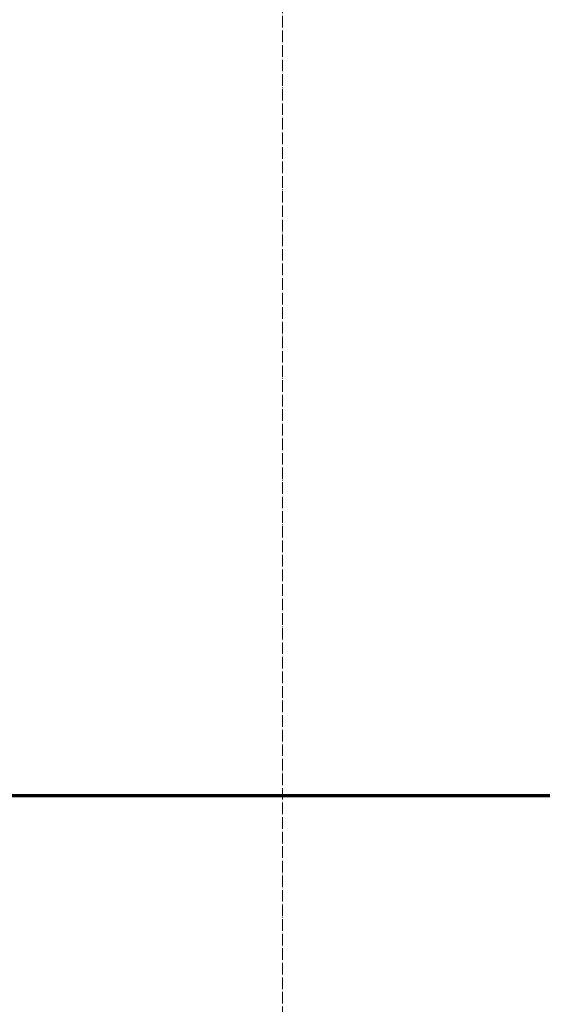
# Model space of a CAD drawing. Header units: millimetres. Extents: x -290 to 116110, y -2975 to 80225.
# Tile 204 of 247: x 61938 to 62837, y 68186 to 69882. Entities that reach past the tile are written whole.
import ezdxf

# ---------------------------------------------------------------- set-up
doc = ezdxf.new("R2010")
doc.units = ezdxf.units.MM
doc.linetypes.add('ADSK_Линия сетки', pattern=[25, 20, -2.5, 0, -2.5])
for name, color, linetype, lineweight in [('Оси', 7, 'Continuous', 9), ('Перекрытия', 7, 'Continuous', 18), ('Стены разрез', 7, 'Continuous', 40)]:
    doc.layers.add(name, color=color, linetype=linetype, lineweight=lineweight)

# ---------------------------------------------------------------- blocks, each defined once
blk = doc.blocks.new('135_SLK_GD_AR_rvt-1-B2_-11_400__На лист секция 4_-11_400')
at = {"layer": 'Перекрытия', "color": 253, "true_color": 0xaaaaaa}
blk.add_line((-13064824.7, -9230415.3), (-13073604.7, -9230415.3), dxfattribs=at)
at = {"layer": 'Стены разрез', "color": 253, "true_color": 0xaaaaaa}
for p, q in [((-13064826.7, -9230415.3), (-13073814.7, -9230415.3)), ((-13073814.7, -9230417.3), (-13064826.7, -9230417.3))]:
    blk.add_line(p, q, dxfattribs=at)
blk = doc.blocks.new('A$Cc005853f')
at = {"layer": 'Оси', "color": 253, "linetype": 'ADSK_Линия сетки', "true_color": 0xaaaaaa}
blk.add_line((60303.1, 2607.6), (60303.1, 76892.6), dxfattribs=at)
at = {"lineweight": 5}
blk.add_blockref('135_SLK_GD_AR_rvt-1-B2_-11_400__На лист секция 4_-11_400', (13133512.8, 9298039.8), dxfattribs=at)

msp = doc.modelspace()

# ---------------------------------------------------------------- block references
msp.add_blockref('A$Cc005853f', (2087, 921.7))

doc.saveas('drawing.dxf')
